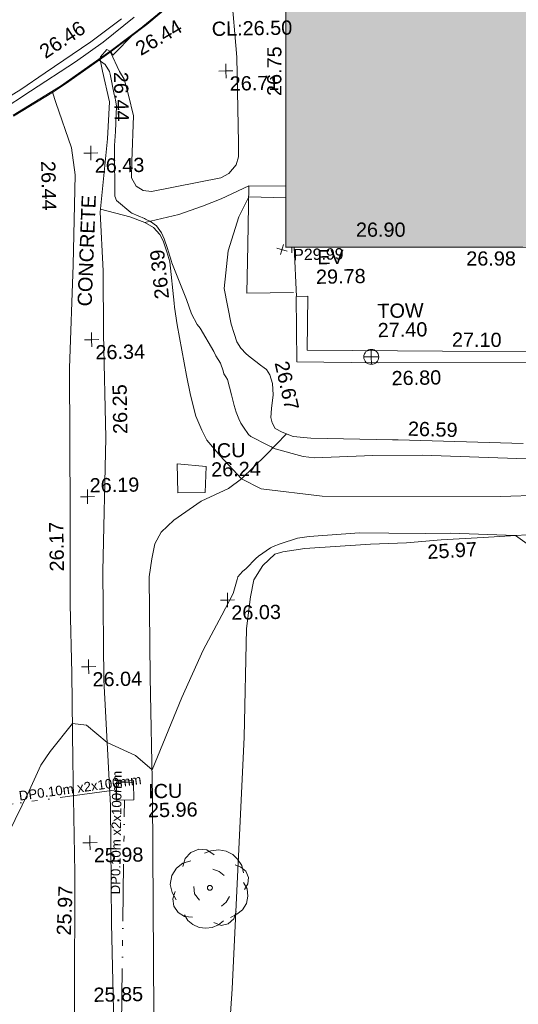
# Model space of a CAD drawing. Header units: millimetres. Extents: x -287732 to 520720, y -88450 to 287754.
# Tile 96 of 256: x -99697 to -86528, y 30207 to 56187. Entities that reach past the tile are written whole.
import ezdxf

# ---------------------------------------------------------------- set-up
doc = ezdxf.new("R2010")
doc.units = ezdxf.units.MM
doc.linetypes.add('IMPORT-UG_EIR_QLB2 _2_', pattern=[2750, 1500, -300, 0, -300, 150, -300, 0, -200])
doc.linetypes.add('IMPORT-UG_ELEC_STREET LIGHTING_QLB2 _2_', pattern=[2700, 1500, -300, 0, -250, 150, -300, 0, -200])
for name, color, linetype, lineweight, true_color in [('00_TOPO_EAVE', 7, 'Continuous', 9, 0x666666), ('00_TOPO_FOOTPATH', 7, 'Continuous', 9, 0xa50000), ('00_TOPO_KERB_BOTTOM', 1, 'Continuous', 9, 0xff0000), ('00_TOPO_KERB_TOP', 7, 'Continuous', 9, 0xa500a5), ('00_TOPO_LEVEL_SPOT', 7, 'Continuous', 9, 0x666666), ('00_TOPO_ROAD_MARKING_YELLOW_CONTINUOUS', 40, 'Continuous', 9, 0xffbf00), ('00_TOPO_SERV_IC', 5, 'Continuous', 9, 0x0000ff), ('00_TOPO_SERV_MH', 7, 'Continuous', 9, 0x666666), ('00_TOPO_STEPS', 7, 'Continuous', 9, 0x666666), ('00_TOPO_TOP_OF_WALL', 7, 'Continuous', 9, 0x666666), ('00_TOPO_TREE', 7, 'Continuous', 9, 0x666666), ('00_TOPO_WALL', 7, 'Continuous', 9, 0x7c00a5), ('00_UAV_BUILDING_OUTLINE', 5, 'Continuous', 9, 0x0000ff), ('00_UAV_FORM_LINES', 7, 'Continuous', 9, 0x666666), ('00_UAV_SLOPE_BOTTOM', 30, 'Continuous', 9, 0xff7f00), ('00_UAV_SLOPE_TOP', 40, 'Continuous', 9, 0xffbf00), ('00_UAV_WALL', 7, 'Continuous', 9, 0x7c00a5), ('01_DTM_CONTOUR_MNR', 7, 'Continuous', 9, 0xa5a552), ('12333-PUM-2D-U-0001-C01 - Rev2_REVIT IMPORT_dwg', 7, 'Continuous', 9, 0x767676), ('A_RHA_Line', 7, 'Continuous', 9, 0x00a600), ('PUM-EIRCOMM-MH', 6, 'Continuous', 9, 0xff00ff), ('PUM-EIRCOMM-NOTES', 6, 'Continuous', 9, 0xff00ff), ('PUM-EIRCOMM-QLB2', 6, 'IMPORT-UG_EIR_QLB2 _2_', 9, 0xff00ff)]:
    doc.layers.add(name, color=color, linetype=linetype, lineweight=lineweight, true_color=true_color)
for name, color, linetype, lineweight in [('00_TOPO_SURVEY_TEXT', 7, 'Continuous', 9), ('A_RHA_Detail', 7, 'Continuous', 9), ('PARAPET', 7, 'Continuous', 9), ('PARAPET_LVL', 7, 'Continuous', 9)]:
    doc.layers.add(name, color=color, linetype=linetype, lineweight=lineweight)
doc.styles.add('Arial_1', font='arial.ttf', dxfattribs={"height": 250})
doc.styles.add('Arial_3', font='arial.ttf', dxfattribs={"height": 300})
doc.styles.add('Swis721 Lt BT_2', font='swissl.ttf', dxfattribs={"height": 375})

# ---------------------------------------------------------------- blocks, each defined once
blk = doc.blocks.new('12333-PUM-2D-U-0001-C01 - Rev2_REVIT IMPORT_dwg_CONIFEROUS_TREE-2077135-Site Location Plan Proposed')
at = {"layer": '00_TOPO_TREE', "color": 254, "true_color": 0xcccccc, "flags": 128}
for points in [[(533807178, 725590924), (533807242, 725591137), (533807391, 725591286), (533807604, 725591371), (533807817, 725591350), (533808009, 725591222)], [(533807753, 725591265), (533807923, 725591329), (533808136, 725591350), (533808328, 725591307), (533808499, 725591222), (533808626, 725591094), (533808733, 725590924), (533808775, 725590732)], [(533806986, 725590051), (533806880, 725590242), (533806837, 725590455), (533806880, 725590690), (533807008, 725590881), (533807178, 725591009), (533807391, 725591073)], [(533808562, 725590945), (533808712, 725590881), (533808839, 725590775), (533808903, 725590605), (533808882, 725590434), (533808797, 725590285)], [(533807966, 725590839), (533808136, 725590775), (533808264, 725590668)], [(533807604, 725590029), (533807476, 725590200), (533807455, 725590392)], [(533808775, 725590477), (533808861, 725590306), (533808882, 725590115), (533808839, 725589923), (533808733, 725589753), (533808584, 725589646), (533808413, 725589561)], [(533807412, 725589582), (533807199, 725589603), (533807029, 725589710), (533806922, 725589880), (533806901, 725590072), (533806965, 725590264)], [(533808392, 725590115), (533808307, 725589966), (533808179, 725589859)], [(533808222, 725589476), (533808094, 725589369), (533807923, 725589305), (533807753, 725589284), (533807583, 725589305), (533807412, 725589390), (533807284, 725589497), (533807199, 725589646)], [(533808562, 725589710), (533808499, 725589518), (533808349, 725589390), (533808158, 725589348), (533807966, 725589433)]]:
    blk.add_lwpolyline(points, dxfattribs=at)
at = {"layer": '00_TOPO_TREE', "color": 254, "true_color": 0xcccccc}
blk.add_circle((533807881, 725590349), 65.7, dxfattribs=at)
blk = doc.blocks.new('12333-PUM-2D-U-0001-C01 - Rev2_REVIT IMPORT_dwg_MSL_Eaves_SYM_1-V20-Site Location Plan Proposed')
at = {"layer": '00_TOPO_EAVE', "color": 254, "true_color": 0xcccccc}
for p, q in [((357, -116), (-357, 116)), ((-116, -357), (116, 357))]:
    blk.add_line(p, q, dxfattribs=at)
blk = doc.blocks.new('12333-PUM-2D-U-0001-C01 - Rev2_REVIT IMPORT_dwg_MM-2077200-Site Location Plan Proposed')
at = {"layer": '00_TOPO_LEVEL_SPOT', "color": 254, "true_color": 0xcccccc, "flags": 128}
for points in [[(0, -500), (0, 0), (-500, 0)], [(500, 0), (0, 0), (0, 500)]]:
    blk.add_lwpolyline(points, dxfattribs=at)
blk = doc.blocks.new('12333-PUM-2D-U-0001-C01 - Rev2_REVIT IMPORT_dwg_TOW-2077202-Site Location Plan Proposed')
at = {"layer": '00_TOPO_TOP_OF_WALL', "color": 254, "true_color": 0xcccccc, "flags": 128}
for points in [[(0, 525), (0, 0), (-525, 0)], [(525, 0), (0, 0), (0, -525)]]:
    blk.add_lwpolyline(points, dxfattribs=at)
at = {"layer": '00_TOPO_TOP_OF_WALL', "color": 254, "true_color": 0xcccccc}
blk.add_circle((0, 0), 525, dxfattribs=at)
blk = doc.blocks.new('12333-PUM-2D-U-0001-C01 - Rev2_REVIT IMPORT_dwg_MGS62954_T2_Galway_ITM_3d_Rev1-2077680-Site Location Plan Proposed')
at = {"layer": '00_TOPO_FOOTPATH', "color": 254, "true_color": 0xcccccc, "flags": 128}
for points in [[(533804981, 725568960), (533805117, 725573444), (533805136, 725576384), (533805186, 725580514), (533805236, 725583422), (533805281, 725586406), (533805271, 725589449), (533805292, 725592568), (533805177, 725595889), (533805197, 725598757), (533805338, 725602273), (533805325, 725605017), (533805349, 725606672), (533805295, 725608227), (533805523, 725610159), (533805589, 725611135), (533805425, 725611942), (533805363, 725612251)], [(533804090, 725611409), (533804179, 725611136), (533804569, 725609933), (533804655, 725609222), (533804554, 725606851), (533804417, 725604125), (533804368, 725600300), (533804324, 725597892), (533804337, 725596073), (533804323, 725593760), (533804324, 725590804), (533804252, 725587340), (533804209, 725583542), (533804176, 725580050), (533804190, 725576117), (533804156, 725573402), (533804149, 725569950), (533804070, 725567737)]]:
    blk.add_lwpolyline(points, dxfattribs=at)
at = {"layer": '00_TOPO_KERB_BOTTOM', "color": 254, "true_color": 0xcccccc, "flags": 128}
blk.add_lwpolyline([(533807206, 725613664), (533806602, 725613177), (533805662, 725612485), (533804309, 725611566), (533803040, 725610822)], dxfattribs=at)
at = {"layer": '00_TOPO_KERB_TOP', "color": 254, "true_color": 0xcccccc, "flags": 128}
blk.add_lwpolyline([(533807222, 725613645), (533806617, 725613157), (533805600, 725612413), (533805222, 725612155), (533804436, 725611623), (533804115, 725611423), (533803053, 725610801)], dxfattribs=at)
at = {"layer": '00_TOPO_ROAD_MARKING_YELLOW_CONTINUOUS', "color": 254, "true_color": 0xcccccc, "flags": 128}
for points in [[(533805950, 725613320), (533805130, 725612720), (533803910, 725611930), (533803260, 725611500), (533802080, 725610810)], [(533806280, 725613350), (533805450, 725612710), (533804710, 725612200), (533803510, 725611450), (533802690, 725610940)]]:
    blk.add_lwpolyline(points, dxfattribs=at)
at = {"layer": '00_TOPO_SERV_IC', "color": 254, "true_color": 0xcccccc}
for p, q in [((533807213, 725600784), (533807213, 725601546)), ((533807975, 725601470), (533807213, 725601546)), ((533807937, 725600784), (533807975, 725601470)), ((533807213, 725600784), (533807937, 725600784)), ((533805460, 725592707), (533805460, 725593164)), ((533805917, 725593164), (533805460, 725593164)), ((533805917, 725592707), (533805917, 725593164)), ((533805460, 725592707), (533805917, 725592707))]:
    blk.add_line(p, q, dxfattribs=at)
at = {"layer": '00_TOPO_STEPS', "color": 254, "true_color": 0xcccccc}
for p, q in [((533810206, 725608521), (533809226, 725608559)), ((533810401, 725607213), (533810438, 725605910))]:
    blk.add_line(p, q, dxfattribs=at)
at = {"layer": '00_TOPO_STEPS', "color": 254, "true_color": 0xcccccc, "flags": 128}
blk.add_lwpolyline([(533810212, 725608825), (533809237, 725608852), (533809181, 725607296), (533809135, 725606017), (533810359, 725606017)], dxfattribs=at)
at = {"layer": '00_TOPO_WALL', "color": 254, "true_color": 0xcccccc, "flags": 128}
blk.add_lwpolyline([(533829135, 725603831), (533818889, 725604021), (533812565, 725604123), (533810417, 725604186), (533810436, 725605910), (533810742, 725605911)], dxfattribs=at)
at = {"layer": '00_UAV_FORM_LINES', "color": 254, "true_color": 0xcccccc, "flags": 128}
for points in [[(533806156, 725609553), (533806139, 725609113), (533806255, 725608893), (533806443, 725608780), (533806663, 725608743), (533808495, 725609074), (533808713, 725609182), (533808904, 725609410), (533808976, 725609618), (533808984, 725609995), (533808974, 725612256), (533808860, 725614005)], [(533806156, 725609553), (533806218, 725610754), (533806101, 725611301), (533805987, 725611724), (533805871, 725611932), (533805642, 725612443)], [(533806472, 725607934), (533807372, 725608125), (533807996, 725608335), (533808499, 725608520), (533809237, 725608852)], [(533810114, 725602291), (533809555, 725601737), (533808906, 725601128), (533808559, 725600878), (533807832, 725600556)], [(533808906, 725601128), (533809415, 725600850), (533811029, 725600630), (533815747, 725600539), (533818942, 725600592), (533823238, 725600595), (533828259, 725600790), (533830834, 725601091), (533834501, 725601280)], [(533805602, 725571246), (533805987, 725578080), (533806315, 725584190), (533806412, 725592787), (533806400, 725595937), (533806420, 725598584), (533806500, 725599057), (533806582, 725599452), (533806755, 725599756), (533807099, 725600062), (533807832, 725600556)], [(533810545, 725599255), (533809959, 725599182), (533809752, 725599118), (533809432, 725598825), (533809181, 725598452), (533809085, 725598012), (533808968, 725597177), (533808856, 725594304), (533808424, 725587672), (533807783, 725580193), (533807101, 725575253), (533806827, 725574271), (533805602, 725571246)]]:
    blk.add_lwpolyline(points, dxfattribs=at)
at = {"layer": '00_UAV_SLOPE_BOTTOM', "color": 254, "true_color": 0xcccccc, "flags": 128}
for points in [[(533808906, 725601128), (533808350, 725601742), (533808008, 725602159), (533807877, 725602424), (533807725, 725602801), (533807597, 725603356), (533807501, 725603877), (533807278, 725605216), (533807218, 725605683), (533807204, 725605792), (533807113, 725606880), (533807034, 725607152), (533806943, 725607441), (533806864, 725607611), (533806693, 725607795), (533806472, 725607934), (533806079, 725608089), (533805304, 725608304)], [(533835213, 725600553), (533831490, 725600397), (533830229, 725600231), (533829301, 725600109), (533826209, 725599822), (533825253, 725599773), (533823172, 725599665), (533820258, 725599554), (533819543, 725599526), (533817276, 725599553), (533815261, 725599469), (533814150, 725599423), (533813233, 725599360), (533812280, 725599345), (533810545, 725599255)]]:
    blk.add_lwpolyline(points, dxfattribs=at)
at = {"layer": '00_UAV_SLOPE_TOP', "color": 254, "true_color": 0xcccccc, "flags": 128}
blk.add_lwpolyline([(533809226, 725608559), (533808957, 725608035), (533808657, 725607146), (533808537, 725606150), (533808699, 725605211), (533808776, 725604959), (533808844, 725604740), (533808951, 725604569), (533809081, 725604420), (533809187, 725604334), (533809341, 725604215), (533809458, 725604114), (533809552, 725604042), (533809612, 725603995), (533809698, 725603859), (533809764, 725603627), (533809775, 725603325), (533809726, 725602966), (533809706, 725602726), (533809739, 725602584), (533809817, 725602437), (533810000, 725602340), (533810290, 725602215), (533810754, 725602165), (533812914, 725602085), (533813059, 725602078), (533816359, 725601925)], dxfattribs=at)
at = {"layer": '00_UAV_WALL', "color": 254, "true_color": 0xcccccc, "flags": 128}
blk.add_lwpolyline([(533810742, 725605911), (533810696, 725604485), (533814268, 725604400), (533816959, 725604336), (533819267, 725604290), (533823142, 725604213), (533824264, 725604201), (533829256, 725604151), (533829544, 725604148), (533829546, 725603823), (533829135, 725603831)], dxfattribs=at)
at = {"layer": '01_DTM_CONTOUR_MNR', "color": 254, "true_color": 0xcccccc, "flags": 128}
for points in [[(533817205, 725601491), (533816187, 725601535), (533813689, 725601665), (533812381, 725601679), (533810846, 725601644), (533810541, 725601682), (533809805, 725601901), (533809750, 725601930), (533809714, 725601951), (533809650, 725601983), (533809616, 725602000), (533809168, 725602235), (533809110, 725602293), (533808984, 725602487), (533808914, 725602595), (533808858, 725602711), (533808792, 725602890), (533808745, 725603062), (533808682, 725603345), (533808582, 725603756), (533808539, 725603824), (533808489, 725603902), (533808473, 725603985), (533808406, 725604190), (533808346, 725604283), (533808285, 725604384), (533808235, 725604500), (533807883, 725605116), (533807807, 725605216), (533807656, 725605497), (533807534, 725605880), (533807165, 725606852), (533807152, 725606887), (533807079, 725607150), (533807059, 725607234), (533806975, 725607496), (533806905, 725607656), (533806775, 725607841), (533806620, 725607960), (533806491, 725608022), (533806466, 725608037), (533806129, 725608184), (533806104, 725608199), (533805732, 725608527), (533805693, 725608641), (533805702, 725609852), (533805707, 725609982), (533805740, 725610345), (533805775, 725611018), (533805752, 725611184), (533805719, 725611320), (533805624, 725611864), (533805608, 725611936), (533805494, 725612116), (533805370, 725612210), (533805343, 725612239), (533805374, 725612321), (533805549, 725612511), (533805641, 725612458), (533805706, 725612361), (533806270, 725612912), (533806603, 725613178), (533807150, 725613610)], [(533817065, 725598797), (533816110, 725599500), (533814397, 725599593), (533813739, 725599598), (533812771, 725599625), (533811992, 725599644), (533810661, 725599576), (533810358, 725599530), (533809893, 725599388), (533809711, 725599322), (533809637, 725599287), (533809321, 725599079), (533809246, 725599020), (533808984, 725598756), (533808885, 725598678), (533808767, 725598544), (533808744, 725598471), (533808635, 725598105), (533808320, 725597537), (533807814, 725596622), (533807230, 725595387), (533806410, 725593490), (533805979, 725593877), (533805240, 725594230), (533804698, 725594697), (533804330, 725594750), (533803726, 725594016), (533803474, 725593663), (533803154, 725592991), (533802192, 725591113)]]:
    blk.add_lwpolyline(points, dxfattribs=at)
at = {"xscale": 0.375, "yscale": 0.375, "zscale": 0.375}
for name, p in [('12333-PUM-2D-U-0001-C01 - Rev2_REVIT IMPORT_dwg_MM-2077200-Site Location Plan Proposed', (533808680, 725611893)), ('12333-PUM-2D-U-0001-C01 - Rev2_REVIT IMPORT_dwg_MM-2077200-Site Location Plan Proposed', (533805077, 725609789)), ('12333-PUM-2D-U-0001-C01 - Rev2_REVIT IMPORT_dwg_MSL_Eaves_SYM_1-V20-Site Location Plan Proposed', (533810079, 725607155)), ('12333-PUM-2D-U-0001-C01 - Rev2_REVIT IMPORT_dwg_MM-2077200-Site Location Plan Proposed', (533805010, 725604864)), ('12333-PUM-2D-U-0001-C01 - Rev2_REVIT IMPORT_dwg_TOW-2077202-Site Location Plan Proposed', (533812387, 725604283)), ('12333-PUM-2D-U-0001-C01 - Rev2_REVIT IMPORT_dwg_MM-2077200-Site Location Plan Proposed', (533804830, 725600725)), ('12333-PUM-2D-U-0001-C01 - Rev2_REVIT IMPORT_dwg_MM-2077200-Site Location Plan Proposed', (533808479, 725597933)), ('12333-PUM-2D-U-0001-C01 - Rev2_REVIT IMPORT_dwg_MM-2077200-Site Location Plan Proposed', (533804782, 725596238)), ('12333-PUM-2D-U-0001-C01 - Rev2_REVIT IMPORT_dwg_MM-2077200-Site Location Plan Proposed', (533804735, 725591595))]:
    blk.add_blockref(name, p, dxfattribs=at)
blk.add_blockref('12333-PUM-2D-U-0001-C01 - Rev2_REVIT IMPORT_dwg_CONIFEROUS_TREE-2077135-Site Location Plan Proposed', (0, 0))
at = {"layer": '00_TOPO_EAVE', "char_height": 375, "attachment_point": 1, "line_spacing_factor": 1.005062, "style": 'Swis721 Lt BT_2'}
for s, insert, width in [('EV', (533811007, 725607124), 736.08), ('29.78', (533810965, 725606608), 1495.9)]:
    blk.add_mtext(s, dxfattribs=dict(at, insert=insert, width=width))
at = {"layer": '00_TOPO_FOOTPATH', "color": 251, "true_color": 0x666666, "char_height": 375, "width": 1495.9, "attachment_point": 1, "line_spacing_factor": 1.005062, "style": 'Swis721 Lt BT_2'}
for s, insert, rotation in [('26.44', (533806097, 725611920), 270), ('26.44', (533804134, 725609602), 270.3652), ('26.25', (533805539, 725602364), 90), ('26.17', (533803802, 725598766), 90), ('25.97', (533803812, 725589171), 86.7615)]:
    blk.add_mtext(s, dxfattribs=dict(at, insert=insert, rotation=rotation))
at = {"layer": '00_TOPO_KERB_TOP', "color": 251, "true_color": 0x666666, "insert": (533803721, 725612603), "char_height": 375, "width": 1495.9, "attachment_point": 1, "rotation": 32.5258, "line_spacing_factor": 1.005062, "style": 'Swis721 Lt BT_2'}
blk.add_mtext('26.46', dxfattribs=at)
at = {"layer": '00_TOPO_LEVEL_SPOT', "char_height": 375, "width": 1495.9, "attachment_point": 1, "line_spacing_factor": 1.005062, "style": 'Swis721 Lt BT_2'}
for s, insert in [('26.71', (533808775, 725611746)), ('26.43', (533805173, 725609642)), ('26.34', (533805105, 725604717)), ('26.19', (533804892, 725601210)), ('26.03', (533808574, 725597786)), ('26.04', (533804877, 725596090)), ('25.98', (533804830, 725591448)), ('25.85', (533804758, 725587768))]:
    blk.add_mtext(s, dxfattribs=dict(at, insert=insert))
at = {"layer": '00_TOPO_ROAD_MARKING_YELLOW_CONTINUOUS', "color": 251, "true_color": 0x666666, "insert": (533806257, 725612650), "char_height": 375, "width": 1495.9, "attachment_point": 1, "rotation": 29.4514, "line_spacing_factor": 1.005062, "style": 'Swis721 Lt BT_2'}
blk.add_mtext('26.44', dxfattribs=at)
at = {"layer": '00_TOPO_SERV_IC', "color": 251, "true_color": 0x666666, "char_height": 375, "attachment_point": 1, "line_spacing_factor": 1.005062, "style": 'Swis721 Lt BT_2'}
for s, insert, width in [('ICU', (533808121, 725602072), 1021.01), ('26.24', (533808107, 725601572), 1495.9), ('ICU', (533806296, 725593113), 1021.01), ('25.96', (533806282, 725592613), 1495.9)]:
    blk.add_mtext(s, dxfattribs=dict(at, insert=insert, width=width))
at = {"layer": '00_TOPO_SERV_MH', "insert": (533808326, 725613197), "char_height": 375, "width": 2440.93, "attachment_point": 1, "line_spacing_factor": 1.005062, "style": 'Swis721 Lt BT_2'}
blk.add_mtext('CL:26.50', dxfattribs=at)
at = {"layer": '00_TOPO_SURVEY_TEXT', "color": 251, "true_color": 0x666666, "insert": (533804652, 725605758), "char_height": 375, "width": 3286.24, "attachment_point": 1, "rotation": 86.7885, "line_spacing_factor": 1.005062, "style": 'Swis721 Lt BT_2'}
blk.add_mtext('CONCRETE', dxfattribs=at)
at = {"layer": '00_TOPO_TOP_OF_WALL', "char_height": 375, "attachment_point": 1, "line_spacing_factor": 1.005062, "style": 'Swis721 Lt BT_2'}
for s, insert, width in [('TOW', (533812570, 725605677), 1343.94), ('27.40', (533812570, 725605173), 1495.9)]:
    blk.add_mtext(s, dxfattribs=dict(at, insert=insert, width=width))
at = {"layer": '00_TOPO_WALL', "color": 251, "true_color": 0x666666, "insert": (533812914, 725603899), "char_height": 375, "width": 1495.9, "attachment_point": 1, "line_spacing_factor": 1.005062, "style": 'Swis721 Lt BT_2'}
blk.add_mtext('26.80', dxfattribs=at)
at = {"layer": '00_UAV_BUILDING_OUTLINE', "color": 251, "true_color": 0x666666, "char_height": 375, "width": 1495.9, "attachment_point": 1, "line_spacing_factor": 1.005062, "style": 'Swis721 Lt BT_2'}
for s, insert, rotation in [('26.75', (533809759, 725611213), 88.9797), ('26.90', (533812044, 725607834), 358.9797), ('26.98', (533814944, 725607022), 358.9797)]:
    blk.add_mtext(s, dxfattribs=dict(at, insert=insert, rotation=rotation))
at = {"layer": '00_UAV_SLOPE_BOTTOM', "color": 251, "true_color": 0x666666, "char_height": 375, "width": 1495.9, "attachment_point": 1, "line_spacing_factor": 1.005062, "style": 'Swis721 Lt BT_2'}
for s, insert, rotation in [('26.39', (533806703, 725605888), 95.062), ('25.97', (533813771, 725599298), 2.3814)]:
    blk.add_mtext(s, dxfattribs=dict(at, insert=insert, rotation=rotation))
at = {"layer": '00_UAV_SLOPE_TOP', "color": 251, "true_color": 0x666666, "char_height": 375, "width": 1495.9, "attachment_point": 1, "line_spacing_factor": 1.005062, "style": 'Swis721 Lt BT_2'}
for s, insert, rotation in [('26.67', (533810197, 725604245), 281.7184), ('26.59', (533813332, 725602562), 357.3409)]:
    blk.add_mtext(s, dxfattribs=dict(at, insert=insert, rotation=rotation))
at = {"layer": '00_UAV_WALL', "color": 251, "true_color": 0x666666, "insert": (533814530, 725604889), "char_height": 375, "width": 1495.9, "attachment_point": 1, "rotation": 358.6372, "line_spacing_factor": 1.005062, "style": 'Swis721 Lt BT_2'}
blk.add_mtext('27.10', dxfattribs=at)
blk = doc.blocks.new('12333-PUM-2D-U-0001-C01 - Rev2_REVIT IMPORT_dwg_SPOT-V229-Site Location Plan Proposed')
at = {"layer": 'PARAPET_LVL', "color": 253, "true_color": 0xaaaaaa}
for p, q in [((-500, 0), (420, 0)), ((0, 7), (0, -500))]:
    blk.add_line(p, q, dxfattribs=at)
blk = doc.blocks.new('12333-PUM-2D-U-0001-C01 - Rev2_REVIT IMPORT_dwg-1620468-Site Location Plan Proposed')
at = {"layer": 'PARAPET', "color": 253, "true_color": 0xaaaaaa}
blk.add_line((169256, -8643), (181763, -8875), dxfattribs=at)
at = {"layer": 'PUM-EIRCOMM-MH', "color": 211, "true_color": 0xffaaff}
for p, q in [((164372, -23091), (164381, -22701)), ((164835, -22639), (164834, -22690))]:
    blk.add_line(p, q, dxfattribs=at)
at = {"layer": 'PUM-EIRCOMM-MH', "color": 211, "true_color": 0xffaaff, "flags": 128}
blk.add_lwpolyline([(164381, -22690), (164381, -22663), (164835, -22639)], dxfattribs=at)
at = {"layer": 'PUM-EIRCOMM-QLB2', "color": 211, "true_color": 0xffaaff}
blk.add_line((164377, -22876), (158170, -23611), dxfattribs=at)
at = {"layer": 'PUM-EIRCOMM-QLB2', "color": 211, "true_color": 0xffaaff, "flags": 128}
blk.add_lwpolyline([(164167, -51088), (164156, -47033), (164373, -39802), (164370, -30093), (164588, -23148)], dxfattribs=at)
blk.add_blockref('12333-PUM-2D-U-0001-C01 - Rev2_REVIT IMPORT_dwg_MGS62954_T2_Galway_ITM_3d_Rev1-2077680-Site Location Plan Proposed', (-533641080, -725615854))
at = {"xscale": 0.3, "yscale": 0.3, "zscale": 0.3}
blk.add_blockref('12333-PUM-2D-U-0001-C01 - Rev2_REVIT IMPORT_dwg_SPOT-V229-Site Location Plan Proposed', (169256, -8643), dxfattribs=at)
at = {"layer": 'PARAPET_LVL', "insert": (169295, -8688), "char_height": 300, "width": 1590.34, "attachment_point": 1, "line_spacing_factor": 0.941778, "style": 'Arial_3'}
blk.add_mtext('P29.99', dxfattribs=at)
at = {"layer": 'PUM-EIRCOMM-NOTES', "char_height": 250, "width": 3893.28, "attachment_point": 2, "line_spacing_factor": 0.941778, "style": 'Arial_1'}
for insert, rotation in [((163406, -22677), 6.7518), ((164228, -24001), 88.2088)]:
    blk.add_mtext('DP0.10m x2x100mm', dxfattribs=dict(at, insert=insert, rotation=rotation))

msp = doc.modelspace()

# ---------------------------------------------------------------- hatches: boundary and pattern name
at = {"layer": 'A_RHA_Detail', "true_color": 0xc0c0c0}
h = msp.add_hatch(color=9, dxfattribs=at)
h.paths.add_polyline_path([(-80881, -68503), (-80401, -68483), (-80401, -62985), (-24475, -63009), (-24456, -50840), (-36623, -50832), (-36623, -44229), (-50959, -44218), (-50959, -42574), (-54564, -42571), (-54566, -45054), (-92409, -45027), (-92412, -49202), (-100062, -49202), (-100052, -64853), (-86121, -64853), (-86092, -62958), (-84861, -62958), (-84855, -68240), (-80871, -68240)])
h.paths.add_polyline_path([(-137239, -68462), (-132720, -68433), (-132847, -62850), (-130455, -62917), (-130498, -61356), (-117581, -61423), (-117492, -49184), (-125137, -49178), (-125134, -45033), (-163007, -45006), (-163007, -44090), (-163124, -44090), (-163123, -42384), (-166564, -42384), (-166565, -44044), (-193158, -44025), (-193195, -62864), (-137270, -62917), (-137254, -65680)])
h.paths.add_polyline_path([(120311, -32334), (120312, -31611), (133451, -31638), (133469, -19718), (121296, -19692), (121320, -8191), (112277, -8172), (112263, -14811), (78286, -14740), (78293, -8167), (75242, -8161), (69356, -8153), (69354, -9157), (68373, -9155), (68373, -13706), (69334, -13708), (69325, -16250), (66623, -16250), (66620, -17995), (65989, -17995), (65985, -19731), (57152, -19712), (57127, -31560), (70278, -31587), (70278, -32272), (78264, -32285), (78267, -31020), (112336, -31091), (112336, -32318), (119781, -32333)])
h.paths.add_polyline_path([(7504, -1791), (15482, -674), (15484, 148), (56188, 206), (56156, 14338), (18017, 14236), (17968, 34313), (21727, 34324), (21709, 40608), (18010, 40608), (17996, 45484), (9770, 45421), (3966, 45447), (3985, 14177), (1023, 14177), (-277, 14191), (-232, 5968), (-226, 194), (553, 183), (7478, 143), (7489, -674)])
h.paths.add_polyline_path([(77756, 53), (77730, 1700), (94464, 1660), (94606, 17991), (88810, 18015), (88800, 14437), (69414, 14458), (69377, 100), (75242, 67)])
h.paths.add_polyline_path([(61252, 46454), (105775, 46473), (105768, 61853), (92285, 61853), (92309, 65784), (96107, 65768), (96060, 75209), (101085, 75072), (104988, 74765), (108404, 74364), (112009, 73787), (115645, 73050), (116891, 72762), (120209, 71893), (120865, 71704), (124136, 70670), (127436, 69481), (127820, 69395), (128274, 69332), (128732, 69307), (129190, 69320), (129645, 69372), (130095, 69461), (130535, 69588), (130963, 69751), (131376, 69950), (131771, 70182), (132163, 70461), (132496, 70742), (132821, 71065), (133117, 71414), (133384, 71787), (133617, 72179), (133817, 72591), (133983, 73018), (134112, 73458), (134204, 73907), (134258, 74362), (134273, 74820), (134251, 75277), (134190, 75731), (134091, 76179), (133955, 76617), (133783, 77041), (133576, 77450), (133336, 77840), (133064, 78209), (132762, 78554), (132432, 78872), (132077, 79161), (131698, 79420), (131300, 79646), (131094, 79746), (132146, 83110), (122788, 86283), (121604, 82800), (117096, 83871), (116842, 83526), (116121, 91222), (110238, 91274), (110194, 90435), (104988, 90486), (104973, 94310), (103746, 94310), (103840, 122852), (96365, 122932), (96350, 123952), (104556, 123902), (104607, 120249), (125503, 120134), (125662, 137657), (114480, 137699), (114382, 129150), (104644, 129188), (104578, 126217), (101184, 126159), (101265, 135959), (89967, 135989), (89928, 125824), (93631, 125841), (93581, 122932), (88697, 122905), (88679, 95739), (86378, 95739), (86378, 96178), (83280, 96201), (83274, 95736), (70170, 95733), (70166, 96272), (66675, 96257), (66655, 95756), (65785, 95756), (65888, 117471), (53473, 117488), (53434, 98570), (40649, 98570), (40610, 94406), (38854, 94410), (38849, 89464), (40612, 89518), (40665, 86258), (38372, 86306), (38370, 76901), (50938, 76944), (50923, 74599), (56485, 74589), (56485, 75195), (92465, 75233), (92646, 71767), (89811, 69363), (85313, 69361), (85313, 66907), (75210, 66903), (75210, 63816), (70819, 63816), (70819, 64253), (69457, 64253), (69456, 66902), (61303, 66899), (61305, 63970), (70500, 63970), (70500, 61853), (61246, 61849), (61252, 46656)])
h.paths.add_polyline_path([(-17153, 48569), (-17153, 60770), (-29363, 60775), (-29363, 67399), (-43507, 67405), (-43489, 69093), (-45766, 69109), (-45794, 67405), (-47272, 67404), (-47272, 66455), (-86005, 66469), (-86007, 60522), (-92663, 60522), (-92665, 50184), (-79752, 50180), (-79752, 48591), (-17158, 48569)])
h.paths.add_polyline_path([(-201056, 48629), (-138378, 48635), (-138378, 50133), (-125468, 50134), (-125469, 60566), (-132187, 60566), (-132187, 66533), (-170643, 66806), (-170643, 67739), (-200340, 67489), (-200349, 60828), (-201058, 60828), (-201057, 51102)])
h.paths.add_polyline_path([(-240052, 54769), (-239444, 54811), (-239187, 54842), (-238765, 54941), (-238382, 55122), (-237990, 55355), (-237269, 55936), (-237032, 56226), (-236793, 56569), (-236555, 57004), (-236433, 57267), (-236300, 57753), (-236251, 58017), (-236236, 58516), (-236233, 58988), (-236214, 59823), (-236364, 59821), (-236634, 60698), (-236392, 61432), (-236225, 61435), (-236202, 62638), (-232564, 62639), (-232564, 63049), (-232732, 63049), (-232860, 63458), (-232732, 63914), (-232561, 63914), (-232515, 70598), (-240629, 70599), (-240630, 72351), (-246413, 72347), (-246413, 70616), (-254450, 70619), (-254455, 70754), (-254470, 73192), (-263883, 73268), (-263902, 68261), (-263715, 68260), (-263553, 67820), (-263719, 67392), (-263914, 67392), (-263957, 58634), (-260181, 58611), (-260192, 56354), (-257185, 56339), (-257213, 57093), (-257339, 57093), (-257471, 57532), (-257339, 58062), (-257203, 58064), (-257174, 58599), (-256478, 58575), (-256478, 58789), (-256013, 58912), (-255397, 58781), (-255397, 58596), (-243810, 58586), (-243805, 58352), (-243741, 57885), (-243619, 57422), (-243424, 56944), (-243247, 56608), (-243003, 56250), (-242732, 55933), (-242372, 55603), (-242141, 55425), (-241805, 55217), (-241529, 55077), (-241101, 54917), (-240836, 54841), (-240453, 54789), (-240219, 54777)])
h.paths.add_polyline_path([(40277, 59895), (40329, 69197), (36589, 69218), (36619, 74674), (32264, 74687), (32233, 69156), (11917, 69270), (11967, 78219), (29088, 78123), (29143, 88141), (15719, 88216), (15733, 90590), (4594, 90652), (4525, 78265), (10097, 78234), (10077, 74773), (4548, 74804), (4466, 60107), (19126, 60025), (19140, 62528), (31739, 62457), (31725, 59943), (38370, 59906)])
h.paths.add_polyline_path([(-246083, 72334), (-246083, 72334), (-246208, 72334)])
h.paths.add_polyline_path([(-114575, 112178), (-114575, 112178), (-114707, 115802)])
h.paths.add_polyline_path([(-154700, 101760), (-114382, 101776), (-114382, 106927), (-113756, 106927), (-113758, 111847), (-114432, 111847), (-114432, 112178), (-114575, 112178), (-114579, 121707), (-123057, 121707), (-123069, 156453), (-119381, 156454), (-119381, 160166), (-115501, 160167), (-115503, 166207), (-132412, 166600), (-132412, 166666), (-135275, 166665), (-135275, 166628), (-135911, 166628), (-135911, 166352), (-152521, 166346), (-152518, 159143), (-150699, 159118), (-150759, 122561), (-151059, 122561), (-151061, 121302), (-154138, 121373), (-154138, 121865), (-154704, 121867), (-154689, 119352), (-154746, 119352), (-154746, 118722), (-160794, 118749), (-160794, 119411), (-163852, 119422), (-163855, 118762), (-167569, 118779), (-166635, 124395), (-166930, 124500), (-167569, 124708), (-168028, 124841), (-168631, 124991), (-169238, 125117), (-169850, 125220), (-170466, 125298), (-171089, 125352), (-171704, 125381), (-172325, 125386), (-172782, 125375), (-173402, 125337), (-174110, 125263), (-174634, 125190), (-175245, 125081), (-176047, 124896), (-176665, 124725), (-177045, 124609), (-177632, 124405), (-176665, 118819), (-177559, 118822), (-177662, 125263), (-176365, 126543), (-159462, 126320), (-157058, 128609), (-157061, 136153), (-158639, 137740), (-159352, 137740), (-161634, 140201), (-168728, 140257), (-171035, 137943), (-174184, 137943), (-176460, 140292), (-177342, 140292), (-177342, 140358), (-183429, 140356), (-185922, 137917), (-185922, 131757), (-186907, 131757), (-187725, 130810), (-187724, 127376), (-186481, 126305), (-186479, 122327), (-185176, 121059), (-180304, 121059), (-180304, 118802), (-193555, 118802), (-193555, 133118), (-192594, 133118), (-192594, 134201), (-192225, 134201), (-192226, 136615), (-192595, 136615), (-192595, 137734), (-193589, 137734), (-193589, 147475), (-193163, 147493), (-192766, 147531), (-192360, 147590), (-192200, 147617), (-191883, 147683), (-191569, 147762), (-191258, 147853), (-190829, 148002), (-190648, 148071), (-190350, 148198), (-190057, 148336), (-189770, 148486), (-189405, 148698), (-189133, 148873), (-188868, 149059), (-188610, 149255), (-188355, 149465), (-188080, 149714), (-187885, 149902), (-187546, 150266), (-187446, 150378), (-187241, 150629), (-187046, 150888), (-186862, 151154), (-186546, 151670), (-186524, 151707), (-163675, 151670), (-163688, 148134), (-157304, 148136), (-157304, 155760), (-157557, 155765), (-157556, 166678), (-187009, 166700), (-187013, 162054), (-188707, 162045), (-188706, 155022), (-188738, 154651), (-188799, 154283), (-188857, 154035), (-188966, 153679), (-189103, 153333), (-189266, 152998), (-189455, 152677), (-189645, 152421), (-189917, 152104), (-190213, 151809), (-190531, 151539), (-190869, 151294), (-191225, 151076), (-191598, 150887), (-192093, 150683), (-192519, 150562), (-192904, 150482), (-193187, 150441), (-193594, 150407), (-193595, 151460), (-205369, 151455), (-205354, 113350), (-207187, 113349), (-207184, 105991), (-205313, 105991), (-205311, 101770), (-175489, 101781), (-175489, 110890), (-154703, 110898), (-154700, 102692)])
h.paths.add_polyline_path([(193736, 113048), (208865, 114991), (208976, 114127), (216448, 115086), (216039, 118272), (232649, 120405), (233426, 114352), (240632, 115278), (239855, 121330), (256407, 123456), (257092, 118089), (264572, 119041), (261878, 138525), (259179, 138222), (259197, 137439), (254686, 136897), (255413, 131315), (240853, 129522), (239771, 137919), (240650, 138010), (240062, 142777), (239166, 142685), (237631, 151018), (266173, 154561), (271297, 142612), (276532, 144861), (274942, 148528), (302075, 160135), (300216, 164320), (301528, 164907), (300405, 167478), (299017, 166946), (295627, 174519), (294333, 177537), (287289, 174519), (289428, 169661), (272957, 162557), (271943, 164897), (267016, 162764), (268502, 159357), (265200, 157946), (226856, 153147), (227510, 148852), (228281, 141179), (227302, 141050), (227895, 136433), (228749, 136524), (229602, 128024), (217691, 126494), (217642, 126874), (215139, 126553), (215195, 126113), (215016, 126090), (214841, 127450), (192259, 124549), (193486, 114991)])
h.paths.add_polyline_path([(-78076, 117606), (-78076, 117610), (-78070, 129486), (-74723, 129478), (-74723, 125436), (-48016, 125380), (-47997, 135873), (-61198, 135902), (-74715, 135924), (-74724, 131865), (-78070, 131873), (-78063, 149550), (-58292, 149542), (-58292, 148946), (-37708, 148938), (-37703, 159740), (-44148, 159743), (-44148, 162961), (-49830, 162961), (-49831, 160632), (-78494, 160644), (-78494, 161615), (-78739, 161615), (-78692, 168188), (-90845, 168127), (-90963, 152687), (-89065, 152686), (-89080, 117610), (-78375, 117606)])
h.paths.add_polyline_path([(69255, 129236), (69260, 136168), (86068, 136131), (86009, 164703), (58790, 164724), (58790, 170119), (54460, 170122), (54457, 166153), (47042, 166159), (47041, 164669), (39173, 164675), (39173, 164079), (17015, 164095), (17002, 147267), (12660, 147267), (12654, 139138), (17031, 139135), (17025, 129935), (39191, 129919), (39191, 129258), (69014, 129236)])
h.paths.add_polyline_path([(39266, 139468), (33051, 139484), (33088, 153428), (39278, 153412), (39278, 152830), (43058, 152820), (43025, 140093), (39267, 140093)])
h.paths.add_polyline_path([(1980, 189123), (18699, 189180), (18678, 195254), (24349, 195273), (24335, 199551), (28830, 199566), (28798, 208816), (24335, 208806), (24334, 209113), (16812, 209088), (16807, 208844), (6772, 208809), (6797, 201489), (-8471, 201437), (-8471, 200429), (-11856, 200418), (-11824, 190892), (-7615, 190907), (-7615, 190171), (-4609, 190169), (-4608, 190917), (1973, 190939), (1977, 189837)])
h.paths.add_polyline_path([(-20506, 190640), (-20122, 206347), (-41550, 207015), (-41462, 210450), (-31391, 210152), (-31079, 223863), (-44305, 224231), (-44491, 211866), (-47510, 211943), (-47723, 203659), (-47076, 203635), (-47175, 199532), (-46801, 199520), (-46874, 195479), (-44600, 195425), (-44686, 192243), (-38074, 192136), (-38104, 191127), (-21538, 190669)])
h.paths.add_polyline_path([(16801, 195962), (9657, 196015), (9644, 199514), (11632, 199486), (11632, 203322), (16807, 203391), (16801, 195984)])
h.paths.add_polyline_path([(122085, 200536), (122088, 206386), (125211, 206386), (125211, 206646), (126203, 206646), (126203, 207041), (130401, 206979), (130444, 209883), (126203, 209946), (126203, 214624), (127365, 214624), (127365, 225380), (126160, 225380), (126207, 241475), (119483, 241496), (119479, 246182), (109944, 246175), (109953, 233033), (115001, 233033), (115000, 208653), (112026, 208653), (112024, 200539), (122025, 200536)])
h.paths.add_polyline_path([(30087, 200987), (38031, 201029), (38031, 202923), (38110, 202923), (38067, 208828), (38013, 208828), (38012, 209013), (30045, 208970), (30077, 202923)])
h.paths.add_polyline_path([(195986, 205662), (202897, 206052), (202677, 209946), (195766, 209555)])
h.paths.add_polyline_path([(-91652, 206393), (-79454, 206433), (-79629, 238246), (-68904, 238215), (-68919, 246313), (-68919, 246314), (-68757, 246313), (-68755, 246639), (-79620, 246651), (-79607, 247344), (-82155, 247318), (-82155, 247488), (-91641, 247473), (-91639, 246846), (-131470, 246641), (-131470, 250160), (-142857, 250177), (-142864, 246220), (-165119, 246272), (-165040, 253908), (-178677, 253930), (-178700, 238177), (-138599, 238209), (-138548, 206628), (-126647, 206572), (-126667, 234826), (-124963, 234826), (-124969, 234688), (-91596, 234664), (-91651, 207156)])
h.paths.add_polyline_path([(142124, 209114), (152768, 209127), (152745, 227013), (142101, 226999), (142122, 210583)])
h.paths.add_polyline_path([(168999, 209275), (169027, 226860), (161687, 226877), (161648, 209291), (168847, 209275)])
h.paths.add_polyline_path([(49761, 218477), (49794, 223316), (41274, 223363), (41274, 223291), (32187, 223352), (32202, 225553), (20082, 225635), (20035, 218708), (31566, 218630), (31566, 218599), (49750, 218477)])
h.paths.add_polyline_path([(162362, 234154), (162367, 241590), (135261, 241631), (135249, 234198), (160249, 234157)])
h.paths.add_polyline_path([(176459, 246710), (176516, 252173), (168884, 252253), (168935, 257069), (164355, 257117), (164296, 251512), (164417, 251511), (164368, 246837), (171460, 246762)])

# ---------------------------------------------------------------- linework, layer by layer
at = {"layer": 'A_RHA_Line', "color": 7}
for p, q in [((-92663, 58920), (-92665, 53923)), ((-92665, 53923), (-92667, 50184)), ((-92667, 50184), (-91407, 50184)), ((-91407, 50184), (-86408, 50182))]:
    msp.add_line(p, q, dxfattribs=at)

# ---------------------------------------------------------------- block references
at = {"layer": '12333-PUM-2D-U-0001-C01 - Rev2_REVIT IMPORT_dwg', "color": 254, "linetype": 'IMPORT-UG_ELEC_STREET LIGHTING_QLB2 _2_', "true_color": 0xffd4d4, "rotation": 0.9999999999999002}
msp.add_blockref('12333-PUM-2D-U-0001-C01 - Rev2_REVIT IMPORT_dwg-1620468-Site Location Plan Proposed', (-261895, 55870), dxfattribs=at)

doc.saveas('drawing.dxf')
